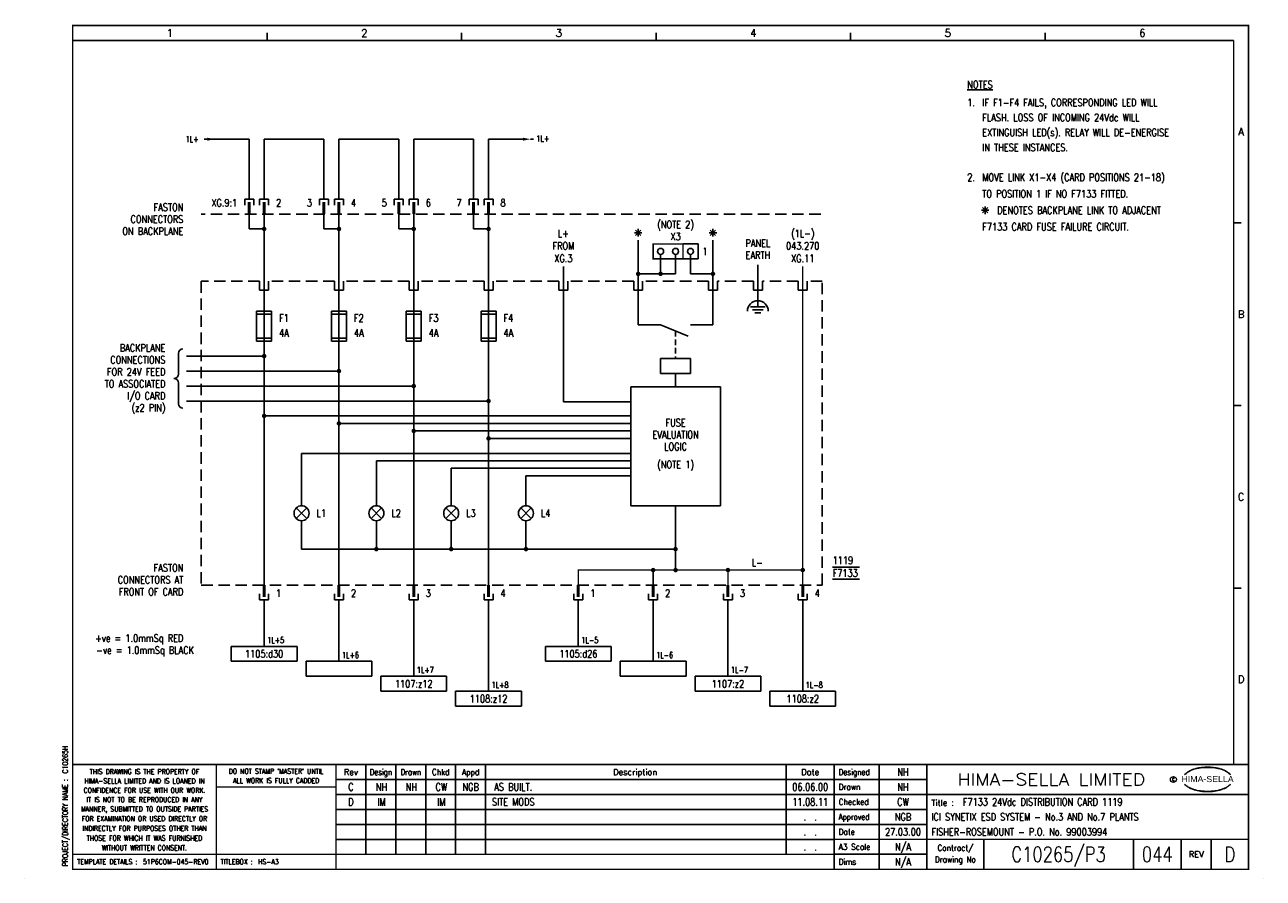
# Model space of a CAD drawing. Extents: x 0 to 414, y 0 to 285.
import ezdxf
from ezdxf.enums import TextEntityAlignment as Align

# ---------------------------------------------------------------- set-up
doc = ezdxf.new("R2010")
doc.units = 0
doc.header["$MEASUREMENT"] = 0
for name, pattern in [('CONTINU', [0]), ('HIDDEN', [9.525, 6.35, -3.175]), ('HIDDENX2', [19.05, 12.7, -6.35])]:
    doc.linetypes.add(name, pattern=pattern)
doc.layers.get('0').update_dxf_attribs({"linetype": 'CONTINUOUS'})
for name, color, linetype in [('COL', 2, 'CONTINU'), ('MCABBLACK-1_0', 4, 'CONTINUOUS'), ('MCABRED-1_0', 4, 'CONTINUOUS'), ('MCABRED-TR-2_5', 4, 'CONTINUOUS'), ('PCABBLACK-1_0', 7, 'CONTINUOUS'), ('PCABRED-1_0', 7, 'CONTINUOUS'), ('PCABRED-TR-2_5', 7, 'CONTINUOUS'), ('ROW', 2, 'CONTINU'), ('SNA', 2, 'CONTINUOUS'), ('TEXT', 2, 'CONTINUOUS'), ('TPOL', 3, 'CONTINUOUS'), ('UPS', 2, 'CONTINUOUS')]:
    doc.layers.add(name, color=color, linetype=linetype)
doc.styles.add('ARIAL', font='ARIAL.TTF', dxfattribs={"height": 2.5})
doc.styles.add('ROMAND', font='ROMAND')
doc.styles.add('ROMANS', font='romans.shx', dxfattribs={"width": 0.8})
doc.styles.add('SYMBOL', font='romans.shx', dxfattribs={"width": 0.8})
doc.styles.add('WIRES', font='ROMANS.shx', dxfattribs={"width": 0.8, "height": 2})

# ---------------------------------------------------------------- blocks, each defined once
blk = doc.blocks.new('EDREV')
at = {"color": 2, "style": 'ROMANS', "width": 0.8}
for tag, p in [('DES', (129.2, 29.25)), ('DRN', (139.2, 29.25)), ('CHKD', (149.2, 29.25)), ('DES', (129.2, 24.25)), ('DRN', (139.2, 24.25)), ('CHKD', (149.2, 24.25)), ('DES', (129.2, 19.25)), ('DRN', (139.2, 19.25)), ('CHKD', (149.2, 19.25)), ('DES', (129.2, 14.25)), ('DRN', (139.2, 14.25)), ('CHKD', (149.2, 14.25)), ('DES', (129.2, 9.25)), ('DRN', (139.2, 9.25)), ('CHKD', (149.2, 9.25))]:
    blk.add_attdef(tag, text='', height=2.5, dxfattribs=at).set_placement(p, align=Align.CENTER)
blk = doc.blocks.new('HS-A3')
at = {"color": 1}
for p, q in [((81, 280), (81, 282.5)), ((146, 280), (146, 282.5)), ((211, 280), (211, 282.5)), ((276, 280), (276, 282.5)), ((341, 280), (341, 282.5)), ((404, 219), (406.5, 219)), ((404, 158), (406.5, 158)), ((404, 97), (406.5, 97)), ((114, 38), (114, 8)), ((124, 8), (124, 38)), ((134, 8), (134, 38)), ((144, 38), (144, 8)), ((154, 38), (154, 8)), ((254.5, 38), (254.5, 8)), ((285.5, 38), (285.5, 3)), ((270.5, 33), (301.5, 33)), ((301.5, 28), (104, 28)), ((104, 23), (301.5, 23)), ((301.5, 18), (104, 18)), ((104, 13), (270.5, 13)), ((320.5, 13), (320.5, 3)), ((370.5, 13), (370.5, 3)), ((386.5, 3), (386.5, 13)), ((396.5, 13), (396.5, 3)), ((301.5, 8), (270.5, 8)), ((0, 0), (0, 0.025)), ((413.9, 0), (413.9, 0.025))]:
    blk.add_line(p, q, dxfattribs=at)
at = {"color": 1, "const_width": 0.5}
blk.add_lwpolyline([(16, 3), (409, 3), (409, 285), (16, 285)], close=True, dxfattribs=at)
for points in [[(16, 280), (404, 280)], [(404, 38), (404, 280)], [(409, 38), (16, 38)], [(64, 3), (64, 38)], [(104, 3), (104, 38)], [(270.5, 38), (270.5, 3)], [(301.5, 3), (301.5, 38)], [(270.5, 33), (104, 33)], [(104, 30.5), (64, 30.5)], [(409, 28), (301.5, 28)], [(270.5, 13), (409, 13)], [(270.5, 8), (16, 8)]]:
    blk.add_lwpolyline(points, dxfattribs=at)
at = {"color": 3, "lineweight": 13}
blk.add_circle((383.8795, 33), 1, dxfattribs=at)
for centre, radius, start, end in [((392.604, 29.3277), 7.2401, 106.0532, 133.5024), ((392.8763, 29.5135), 7.2999, 130.419, 136.057), ((392.1149, 30.6001), 5.9804, 122.244, 131.6154), ((391.752, 31.2819), 5.2104, 111.8206, 122.8668), ((393.7772, 27.1992), 9.7601, 107.5931, 113.9452), ((395.0991, 20.9965), 15.9367, 89.2698, 106.3911), ((394.0978, 26.015), 10.9859, 96.0146, 107.3203), ((395.2933, 18.8099), 18.2818, 92.8917, 97.3734), ((395.2419, 21.3644), 15.7281, 89.7805, 93.1738), ((395.5053, 20.9965), 15.9367, 73.6089, 90.7302), ((395.3626, 21.3644), 15.7281, 86.8262, 90.2195), ((395.3112, 18.8099), 18.2818, 82.6266, 87.1083), ((396.5067, 26.015), 10.9859, 72.6797, 83.9854), ((396.8272, 27.1992), 9.7601, 66.0548, 72.4069), ((398.0005, 29.3277), 7.2401, 46.4976, 73.9468), ((398.8524, 31.2819), 5.2104, 57.1332, 68.1794), ((398.4895, 30.6001), 5.9804, 48.3846, 57.756), ((397.7282, 29.5135), 7.2999, 43.943, 49.581), ((392.8763, 36.545), 7.2999, 223.943, 229.581), ((392.604, 36.7308), 7.2401, 226.4976, 253.9468), ((392.1149, 35.4585), 5.9804, 228.3846, 237.756), ((391.752, 34.7766), 5.2104, 237.1332, 248.1794), ((393.7772, 38.8593), 9.7601, 246.0548, 252.4069), ((395.0991, 45.062), 15.9367, 253.6089, 270.7302), ((394.0978, 40.0435), 10.9859, 252.6797, 263.9854), ((395.2933, 47.2486), 18.2818, 262.6266, 267.1083), ((395.2419, 44.6941), 15.7281, 266.8262, 270.2195), ((395.5053, 45.062), 15.9367, 269.2698, 286.3911), ((395.3626, 44.6941), 15.7281, 269.7805, 273.1738), ((395.3112, 47.2486), 18.2818, 272.8917, 277.3734), ((396.5067, 40.0435), 10.9859, 276.0146, 287.3203), ((396.8272, 38.8593), 9.7601, 287.5931, 293.9452), ((398.0005, 36.7308), 7.2401, 286.0532, 313.5024), ((398.8524, 34.7766), 5.2104, 291.8206, 302.8668), ((398.4895, 35.4585), 5.9804, 302.244, 311.6154), ((397.7282, 36.545), 7.2999, 310.419, 316.057)]:
    blk.add_arc(centre, radius, start, end, dxfattribs=at)
at = {"color": 2, "style": 'ROMAND'}
for s, p in [('1', (48.5, 282.5)), ('2', (113.5, 282.5)), ('3', (178.5, 282.5)), ('4', (243.5, 282.5)), ('5', (308.5, 282.5)), ('6', (373.5, 282.5)), ('A', (406.5, 249.5)), ('B', (406.5, 188.5)), ('C', (406.5, 127.5)), ('D', (406.5, 66.5))]:
    blk.add_text(s, height=2.5, dxfattribs=at).set_placement(p, align=Align.MIDDLE)
at = {"color": 3, "lineweight": 13, "style": 'ROMANS', "width": 0.8}
for s, p in [('HIMA-SELLA LIMITED AND IS LOANED IN', (40, 32.5193)), ('THIS DRAWING IS THE PROPERTY OF', (40, 35.6443)), ("DO NOT STAMP 'MASTER' UNTIL", (84, 35.7693)), ('ALL WORK IS FULLY CADDED', (84, 32.6443)), ('CONFIDENCE FOR USE WITH OUR WORK.', (40, 29.3879)), ('IT IS NOT TO BE REPRODUCED IN ANY', (40, 26.2629)), ('MANNER, SUBMITTED TO OUTSIDE PARTIES', (40, 23.1379)), ('FOR EXAMINATION OR USED DIRECTLY OR', (40, 19.9054)), ('INDIRECTLY FOR PURPOSES OTHER THAN', (40, 16.6554)), ('THOSE FOR WHICH IT WAS FURNISHED', (40, 13.4054)), ('WITHOUT WRITTEN CONSENT.', (40, 10.1554))]:
    blk.add_text(s, height=1.7, dxfattribs=at).set_placement(p, align=Align.MIDDLE_CENTER)
at = {"color": 4, "style": 'ROMAND'}
for s, p in [('Rev', (109, 34.5)), ('Description', (204, 34.5)), ('Date', (262.5, 34.5))]:
    blk.add_text(s, height=2, dxfattribs=at).set_placement(p, align=Align.CENTER)
for s, width, p in [('Design', 0.85, (119, 34.5)), ('Drawn', 0.85, (129, 34.5)), ('Chkd', 0.9, (139, 34.5)), ('Appd', 0.9, (149, 34.5))]:
    blk.add_text(s, height=2, dxfattribs=dict(at, width=width)).set_placement(p, align=Align.CENTER)
for s, width, p in [('Designed', 0.87, (272, 34.5)), ('Drawn', 0.9, (272, 29.5)), ('Checked', 0.9, (272, 24.5)), ('Approved', 0.85, (272, 19.5)), ('Date', 0.9, (272, 14.5)), ('A3 Scale', 0.9, (272, 9.5)), ('Dims', 0.9, (272, 4.5))]:
    blk.add_text(s, height=2, dxfattribs=dict(at, width=width)).set_placement(p)
at = {"color": 1, "style": 'ROMAND', "width": 1.15}
blk.add_text('HIMA-SELLA LIMITED', height=4, dxfattribs=at).set_placement((343.0965, 33), align=Align.MIDDLE)
at = {"color": 3, "lineweight": 13, "style": 'ROMANS', "width": 0.8}
blk.add_text('C', height=1, dxfattribs=at).set_placement((383.8436, 32.5), align=Align.CENTER)
at = {"color": 1, "style": 'ARIAL', "width": 1.05}
blk.add_text('HIMA-SELLA', height=2, dxfattribs=at).set_placement((395.3022, 32.1293), align=Align.CENTER)
at = {"color": 3, "style": 'ROMANS', "width": 0.8}
blk.add_text('PROJECT/DIRECTORY NAME :', height=1.7, rotation=90, dxfattribs=at).set_placement((13.5, 4), align=Align.MIDDLE_LEFT)
at = {"color": 4, "style": 'ROMAND'}
blk.add_text('Title :', height=2, dxfattribs=at).set_placement((303, 24.25))
at = {"color": 4, "style": 'ROMAND', "width": 0.9}
for s, p in [('Contract/', (311, 10)), ('Drawing No', (311, 6))]:
    blk.add_text(s, height=2, dxfattribs=at).set_placement(p, align=Align.MIDDLE)
at = {"color": 4, "style": 'ROMAND'}
blk.add_text('REV', height=2, dxfattribs=at).set_placement((391.5, 8), align=Align.MIDDLE)
at = {"color": 3, "style": 'ROMANS', "width": 0.8}
for s, p in [('TEMPLATE DETAILS :', (17.5, 5.5)), ('TITLEBOX :', (65.5, 5.5)), ('HS-A3', (78, 5.5))]:
    blk.add_text(s, height=1.7, dxfattribs=at).set_placement(p, align=Align.MIDDLE_LEFT)
at = {"layer": 'COL', "style": 'ROMAND', "flags": 9}
for tag, p in [('COL1', (48.5, 282.5)), ('COL2', (113.5, 282.5)), ('COL3', (178.5, 282.5)), ('COL4', (243.5, 282.5)), ('COL5', (308.5, 282.5)), ('COL6', (373.5, 282.5))]:
    blk.add_attdef(tag, p, '', height=2.5, dxfattribs=at)
at = {"layer": 'ROW', "style": 'ROMAND', "flags": 9}
for tag, p in [('ROW1', (406.5, 249.5)), ('ROW2', (406.5, 188.5)), ('ROW3', (406.5, 127.5)), ('ROW4', (406.5, 66.5))]:
    blk.add_attdef(tag, p, '', height=2.5, dxfattribs=at)
at = {"layer": 'UPS', "color": 3, "style": 'ROMANS', "width": 0.8, "flags": 8}
blk.add_attdef('PROJS->NOMPRO', text='', height=1.7, rotation=90, dxfattribs=at).set_placement((13.5, 35), align=Align.MIDDLE_LEFT)
at = {"layer": 'UPS', "style": 'ROMANS', "width": 2.74737, "flags": 8}
blk.add_attdef('PLANOS->MCAN1', text='', height=2.5, rotation=0.069611, dxfattribs=at).set_placement((156, 31.6443), (243, 31.75), align=Align.FIT)
at = {"layer": 'UPS', "style": 'ROMANS', "width": 0.8, "flags": 8}
for tag, height, p in [('PLANOS->VERIF', 2.5, (293.5, 34.25)), ('PLANOS->CANVI1', 2.5, (109, 29.25)), ('PLANOS->NCAN1', 2.5, (149, 29.25)), ('PLANOS->DCAN1', 2.5, (262.5, 29.25)), ('PLANOS->ORIG', 2.5, (293.5, 29.25)), ('PLANOS->CANVI2', 2.5, (109, 24.25)), ('PLANOS->NCAN2', 2.5, (149, 24.25)), ('PLANOS->DCAN2', 2.5, (262.5, 24.25)), ('PLANOS->HECHF', 2.5, (293.5, 24.25)), ('PLANOS->CANVI3', 2.5, (109, 19.25)), ('PLANOS->NCAN3', 2.5, (149, 19.25)), ('PLANOS->DCAN3', 2.5, (262.5, 19.25)), ('PLANOS->HECHD', 2.5, (293.5, 19.25)), ('PLANOS->CANVI4', 2.5, (109, 14.25)), ('PLANOS->NCAN4', 2.5, (149, 14.25)), ('PLANOS->DCAN4', 2.5, (262.5, 14.25)), ('PLANOS->DATACREA', 2.5, (293.5, 14.25)), ('PLANOS->CANVI5', 2.5, (109, 9.25)), ('PLANOS->NCAN5', 2.5, (149, 9.25)), ('PLANOS->DCAN5', 2.5, (262.5, 9.25)), ('PLANOS->NR1', 2.5, (293.5, 9.25)), ('PROJS->DESCPRO3', 5, (345.5, 5.5)), ('PLANOS->PLANO', 5, (378.5, 5.5)), ('PLANOS->USER', 5, (402.75, 5.5)), ('PLANOS->NR2', 2.5, (293.5, 4.25))]:
    blk.add_attdef(tag, text='', height=height, dxfattribs=at).set_placement(p, align=Align.CENTER)
at = {"layer": 'UPS', "style": 'ROMANS', "flags": 8}
for tag, width, p, p2 in [('PLANOS->MCAN2', 2.686765, (156, 26.75), (243, 26.75)), ('PLANOS->MCAN3', 2.686765, (156, 21.75), (243, 21.75)), ('PLANOS->MCAN4', 2.676923, (156, 16.75), (243, 16.75)), ('PLANOS->MCAN5', 2.686765, (156, 11.75), (243, 11.75))]:
    blk.add_attdef(tag, text='', height=2.5, dxfattribs=dict(at, width=width)).set_placement(p, p2, align=Align.FIT)
at = {"layer": 'UPS', "style": 'ROMANS', "width": 0.8, "flags": 8}
blk.add_attdef('PLANOS->DENOM', (313.5, 24.25), '', height=2.5, dxfattribs=at)
at = {"layer": 'UPS', "color": 4, "style": 'ROMANS', "width": 0.8, "flags": 8}
for tag, p in [('PROJS->DESCPRO1', (303, 19.25)), ('PROJS->DESCPRO2', (303, 14.25))]:
    blk.add_attdef(tag, p, '', height=2.5, dxfattribs=at)
at = {"layer": 'UPS', "color": 3, "style": 'ROMANS', "width": 0.8, "flags": 8}
blk.add_attdef('PLANOS->PROTOTIPO', text='', height=1.7, dxfattribs=at).set_placement((39.5, 5.5), align=Align.MIDDLE_LEFT)
at = {"layer": 'UPS', "style": 'ROMANS', "width": 0.8, "flags": 8}
blk.add_attdef('PLANOS->OBS4', text='', height=2.5, dxfattribs=at).set_placement((107, 5.5), align=Align.MIDDLE_LEFT)

msp = doc.modelspace()

# ---------------------------------------------------------------- linework, layer by layer
for p, q in [((63.5, 247), (60, 247)), ((170, 247), (169, 247)), ((73.5, 225), (73.5, 227)), ((76.5, 227), (73.5, 227)), ((76.5, 225), (76.5, 227)), ((78.5, 225), (78.5, 227)), ((78.5, 227), (81.5, 227)), ((81.5, 225), (81.5, 227)), ((98.5, 225), (98.5, 227)), ((101.5, 227), (98.5, 227)), ((101.5, 225), (101.5, 227)), ((103.5, 225), (103.5, 227)), ((103.5, 227), (106.5, 227)), ((106.5, 225), (106.5, 227)), ((123.5, 225), (123.5, 227)), ((126.5, 227), (123.5, 227)), ((126.5, 225), (126.5, 227)), ((128.5, 225), (128.5, 227)), ((128.5, 227), (131.5, 227)), ((131.5, 225), (131.5, 227)), ((148.5, 225), (148.5, 227)), ((151.5, 227), (148.5, 227)), ((151.5, 225), (151.5, 227)), ((153.5, 227), (156.5, 227)), ((153.5, 225), (153.5, 227)), ((156.5, 225), (156.5, 227)), ((75, 217), (75, 222)), ((80, 222), (80, 98)), ((100, 217), (100, 222)), ((105, 222), (105, 98)), ((125, 217), (125, 222)), ((130, 222), (130, 98)), ((150, 217), (150, 222)), ((155, 222), (155, 98)), ((80, 217), (75, 217)), ((105, 217), (100, 217)), ((130, 217), (125, 217)), ((155, 217), (150, 217)), ((203.75, 215.75), (206.25, 215.75)), ((204.1161, 214.8661), (205.8839, 216.6339)), ((205.8839, 214.8661), (204.1161, 216.6339)), ((205, 214.5), (205, 217)), ((228.75, 215.75), (231.25, 215.75)), ((230.8839, 214.8661), (229.1161, 216.6339)), ((229.1161, 214.8661), (230.8839, 216.6339)), ((230, 214.5), (230, 217)), ((205, 185), (205, 213.25)), ((225, 212), (220, 212)), ((225, 207), (225, 212)), ((230, 185), (230, 213.25)), ((212.5, 202), (212.5, 208.5)), ((217.5, 202), (217.5, 208.5)), ((225, 207), (220, 207)), ((222.5, 202), (222.5, 208.5)), ((180, 159.25), (180, 204.5)), ((245, 191), (245, 205)), ((217.5, 202), (205, 202)), ((230, 202), (222.5, 202)), ((242.5, 191), (247.5, 191)), ((77.5, 189.5), (77.5, 179.5)), ((82.5, 189.5), (77.5, 189.5)), ((82.5, 188.5), (77.5, 188.5)), ((82.5, 179.5), (82.5, 189.5)), ((107.5, 189.5), (102.5, 189.5)), ((102.5, 189.5), (102.5, 179.5)), ((107.5, 188.5), (102.5, 188.5)), ((107.5, 179.5), (107.5, 189.5)), ((132.5, 189.5), (127.5, 189.5)), ((127.5, 189.5), (127.5, 179.5)), ((132.5, 188.5), (127.5, 188.5)), ((132.5, 179.5), (132.5, 189.5)), ((157.5, 189.5), (152.5, 189.5)), ((152.5, 189.5), (152.5, 179.5)), ((157.5, 188.5), (152.5, 188.5)), ((157.5, 179.5), (157.5, 189.5)), ((243.25, 190), (246.75, 190)), ((244, 189), (246, 189)), ((212.5, 185), (205, 185)), ((212.5, 185), (221.7501, 181.2006)), ((230, 185), (222.5, 185)), ((77.5, 180.5), (82.5, 180.5)), ((77.5, 179.5), (82.5, 179.5)), ((102.5, 180.5), (107.5, 180.5)), ((102.5, 179.5), (107.5, 179.5)), ((127.5, 180.5), (132.5, 180.5)), ((127.5, 179.5), (132.5, 179.5)), ((152.5, 180.5), (157.5, 180.5)), ((152.5, 179.5), (157.5, 179.5)), ((51.3594, 175.4094), (51.3594, 168.5094)), ((80, 174.5), (54, 174.5)), ((212.5, 173.75), (212.5, 168.75)), ((222.5, 173.75), (212.5, 173.75)), ((222.5, 168.75), (222.5, 173.75)), ((105, 169.5), (54, 169.5)), ((212.5, 168.75), (222.5, 168.75)), ((217.5, 164.25), (217.5, 168.75)), ((51.3594, 158.5906), (51.3594, 165.4906)), ((130, 164.5), (54, 164.5)), ((202.5, 164.25), (202.5, 124.5)), ((232.5, 164.25), (202.5, 164.25)), ((232.5, 124.5), (232.5, 164.25)), ((155, 159.5), (54, 159.5)), ((202.5, 159.25), (180, 159.25)), ((80, 154.5), (202.5, 154.5)), ((105, 152), (202.5, 152)), ((130, 149.5), (202.5, 149.5)), ((155, 147), (202.5, 147)), ((92.5, 142), (92.5, 124.5)), ((92.5, 142), (202.5, 142)), ((117.5, 139.5), (117.5, 124.5)), ((117.5, 139.5), (202.5, 139.5)), ((142.5, 137), (142.5, 124.5)), ((142.5, 137), (202.5, 137)), ((167.5, 134.5), (167.5, 124.5)), ((167.5, 134.5), (202.5, 134.5)), ((202.5, 124.5), (232.5, 124.5)), ((217.5, 124.5), (217.5, 103)), ((90.7322, 123.7678), (94.2678, 120.2322)), ((90.7322, 120.2322), (94.2678, 123.7678)), ((115.7322, 123.7678), (119.2678, 120.2322)), ((115.7322, 120.2322), (119.2678, 123.7678)), ((140.7322, 123.7678), (144.2678, 120.2322)), ((140.7322, 120.2322), (144.2678, 123.7678)), ((165.7322, 123.7678), (169.2678, 120.2322)), ((165.7322, 120.2322), (169.2678, 123.7678)), ((92.5, 119.5), (92.5, 110)), ((117.5, 119.5), (117.5, 110)), ((142.5, 119.5), (142.5, 110)), ((167.5, 119.5), (167.5, 110)), ((92.5, 110), (217.5, 110)), ((270, 104), (279, 104)), ((270, 100), (279, 100)), ((78.5, 95), (78.5, 93)), ((78.5, 93), (81.5, 93)), ((81.5, 95), (81.5, 93)), ((103.5, 95), (103.5, 93)), ((103.5, 93), (106.5, 93)), ((106.5, 95), (106.5, 93)), ((128.5, 95), (128.5, 93)), ((128.5, 93), (131.5, 93)), ((131.5, 95), (131.5, 93)), ((153.5, 95), (153.5, 93)), ((153.5, 93), (156.5, 93)), ((156.5, 95), (156.5, 93)), ((183.5, 95), (183.5, 93)), ((183.5, 93), (186.5, 93)), ((186.5, 95), (186.5, 93)), ((208.5, 95), (208.5, 93)), ((208.5, 93), (211.5, 93)), ((211.5, 95), (211.5, 93)), ((233.5, 95), (233.5, 93)), ((233.5, 93), (236.5, 93)), ((236.5, 95), (236.5, 93)), ((258.5, 95), (258.5, 93)), ((258.5, 93), (261.5, 93)), ((261.5, 95), (261.5, 93)), ((91, 77.5), (69, 77.5)), ((69, 77.5), (69, 72.5)), ((91, 72.5), (91, 77.5)), ((196, 77.5), (174, 77.5)), ((174, 77.5), (174, 72.5)), ((196, 72.5), (196, 77.5)), ((69, 72.5), (91, 72.5)), ((116, 72.5), (94, 72.5)), ((94, 72.5), (94, 67.5)), ((116, 67.5), (116, 72.5)), ((174, 72.5), (196, 72.5)), ((221, 72.5), (199, 72.5)), ((199, 72.5), (199, 67.5)), ((221, 67.5), (221, 72.5)), ((94, 67.5), (116, 67.5)), ((141, 67.5), (119, 67.5)), ((119, 67.5), (119, 62.5)), ((141, 62.5), (141, 67.5)), ((199, 67.5), (221, 67.5)), ((246, 67.5), (224, 67.5)), ((224, 67.5), (224, 62.5)), ((246, 62.5), (246, 67.5)), ((119, 62.5), (141, 62.5)), ((144, 62.5), (144, 57.5)), ((166, 62.5), (144, 62.5)), ((166, 57.5), (166, 62.5)), ((224, 62.5), (246, 62.5)), ((249, 62.5), (249, 57.5)), ((271, 62.5), (249, 62.5)), ((271, 57.5), (271, 62.5)), ((144, 57.5), (166, 57.5)), ((249, 57.5), (271, 57.5))]:
    msp.add_line(p, q)
at = {"linetype": 'HIDDENX2', "ltscale": 0.3}
msp.add_line((266, 222), (59, 222), dxfattribs=at)
at = {"linetype": 'HIDDEN', "ltscale": 0.3}
msp.add_line((217.5, 182.9463), (217.5, 173.75), dxfattribs=at)
for points, const_width in [([(75, 226), (75, 222)], 1), ([(80, 226), (80, 222)], 1), ([(100, 226), (100, 222)], 1), ([(105, 226), (105, 222)], 1), ([(125, 226), (125, 222)], 1), ([(130, 226), (130, 222)], 1), ([(150, 226), (150, 222)], 1), ([(155, 226), (155, 222)], 1), ([(260, 98), (260, 204.5)], 0.5), ([(260, 103), (185, 103), (185, 98)], 0.5), ([(210, 98), (210, 103)], 0.5), ([(235, 98), (235, 103)], 0.5), ([(80, 94), (80, 98)], 1), ([(105, 94), (105, 98)], 1), ([(130, 94), (130, 98)], 1), ([(155, 94), (155, 98)], 1), ([(185, 94), (185, 98)], 1), ([(210, 94), (210, 98)], 1), ([(235, 94), (235, 98)], 1), ([(260, 94), (260, 98)], 1)]:
    msp.add_lwpolyline(points, dxfattribs=dict(const_width=const_width))
at = {"const_width": 0.75}
for points in [[(79.625, 217, 1), (80.375, 217, 1)], [(104.625, 217, 1), (105.375, 217, 1)], [(129.625, 217, 1), (130.375, 217, 1)], [(154.625, 217, 1), (155.375, 217, 1)], [(204.625, 202, 1), (205.375, 202, 1)], [(212.125, 202, 1), (212.875, 202, 1)], [(229.625, 202, 1), (230.375, 202, 1)], [(79.625, 174.5, 1), (80.375, 174.5, 1)], [(104.625, 169.5, 1), (105.375, 169.5, 1)], [(129.625, 164.5, 1), (130.375, 164.5, 1)], [(154.625, 159.5, 1), (155.375, 159.5, 1)], [(79.625, 154.5, 1), (80.375, 154.5, 1)], [(104.625, 152, 1), (105.375, 152, 1)], [(129.625, 149.5, 1), (130.375, 149.5, 1)], [(154.625, 147, 1), (155.375, 147, 1)], [(117.125, 110, 1), (117.875, 110, 1)], [(142.125, 110, 1), (142.875, 110, 1)], [(167.125, 110, 1), (167.875, 110, 1)], [(217.125, 110, 1), (217.875, 110, 1)], [(209.625, 103, 1), (210.375, 103, 1)], [(217.125, 103, 1), (217.875, 103, 1)], [(234.625, 103, 1), (235.375, 103, 1)], [(259.625, 103, 1), (260.375, 103, 1)]]:
    msp.add_lwpolyline(points, format="xyb", close=True, dxfattribs=at)
at = {"const_width": 0.5}
msp.add_lwpolyline([(220, 207), (210, 207), (210, 212), (220, 212)], close=True, dxfattribs=at)
at = {"linetype": 'HIDDENX2', "ltscale": 0.3}
msp.add_lwpolyline([(153.5, 196.5), (153.5, 199.5), (131.5, 199.5), (131.5, 196.5), (128.5, 196.5), (128.5, 199.5), (106.5, 199.5), (106.5, 196.5), (103.5, 196.5), (103.5, 199.5), (81.5, 199.5), (81.5, 196.5), (78.5, 196.5), (78.5, 199.5), (59, 199.5), (59, 98), (266.5, 98), (266.5, 199.5), (261.5, 199.5), (261.5, 196.5), (258.5, 196.5), (258.5, 199.5), (246.5, 199.5), (246.5, 196.5), (243.5, 196.5), (243.5, 199.5), (231.5, 199.5), (231.5, 196.5), (228.5, 196.5), (228.5, 199.5), (206.5, 199.5), (206.5, 196.5), (203.5, 196.5), (203.5, 199.5), (181.5, 199.5), (181.5, 196.5), (178.5, 196.5), (178.5, 199.5), (156.5, 199.5), (156.5, 196.5)], close=True, dxfattribs=at)
for centre, radius in [((212.5, 209.5), 1), ((217.5, 209.5), 1), ((222.5, 209.5), 1), ((92.5, 122), 2.5), ((117.5, 122), 2.5), ((142.5, 122), 2.5), ((167.5, 122), 2.5)]:
    msp.add_circle(centre, radius)
for centre, radius, start, end in [((245, 189.5), 3.5, 0, 180), ((52.8687, 175.4094), 1.5094, 90, 180), ((49.85, 168.5094), 1.5094, 270, 0), ((49.85, 165.4906), 1.5094, 0, 90), ((52.8687, 158.5906), 1.5094, 180, 270)]:
    msp.add_arc(centre, radius, start, end)
for points in [[(61, 247.5), (61, 246.5), (63.5, 247)], [(166.5, 247.5), (166.5, 246.5), (169, 247)]]:
    msp.add_solid(points)
at = {"layer": 'PCABBLACK-1_0'}
for p, q in [((185, 93), (185, 78)), ((210, 93), (210, 73)), ((235, 93), (235, 68)), ((260, 93), (260, 63)), ((185, 78), (185, 77.5)), ((210, 73), (210, 72.5)), ((235, 68), (235, 67.5)), ((260, 63), (260, 62.5))]:
    msp.add_line(p, q, dxfattribs=at)
at = {"layer": 'PCABRED-1_0'}
for p, q in [((80, 78), (80, 93)), ((105, 73), (105, 93)), ((130, 68), (130, 93)), ((155, 63), (155, 93)), ((80, 77.5), (80, 78)), ((105, 72.5), (105, 73)), ((130, 67.5), (130, 68)), ((155, 62.5), (155, 63))]:
    msp.add_line(p, q, dxfattribs=at)
at = {"layer": 'PCABRED-TR-2_5'}
for p, q in [((63.5, 247), (66, 247)), ((66, 247), (75, 247)), ((75, 227), (75, 247)), ((80, 227), (80, 247)), ((80, 247), (88, 247)), ((88, 247), (100, 247)), ((100, 227), (100, 247)), ((105, 227), (105, 247)), ((105, 247), (113, 247)), ((113, 247), (125, 247)), ((125, 227), (125, 247)), ((130, 227), (130, 247)), ((130, 247), (138, 247)), ((138, 247), (150, 247)), ((150, 227), (150, 247)), ((155, 227), (155, 247)), ((155, 247), (158, 247)), ((158, 247), (166.5, 247))]:
    msp.add_line(p, q, dxfattribs=at)
at = {"layer": 'TEXT'}
for p, q in [((321.8839, 222.3661), (320.1161, 224.1339)), ((320.1161, 222.3661), (321.8839, 224.1339)), ((321, 222), (321, 224.5)), ((319.75, 223.25), (322.25, 223.25))]:
    msp.add_line(p, q, dxfattribs=at)

# ---------------------------------------------------------------- block references
msp.add_blockref('HS-A3', (0, 0)).add_auto_attribs({'PROJS->NOMPRO': 'C10265H', 'PLANOS->PROTOTIPO': '51P6COM-045-REV0', 'PLANOS->NCAN1': 'NGB', 'PLANOS->CANVI2': 'D', 'PLANOS->CANVI1': 'C', 'PROJS->DESCPRO3': 'C10265/P3', 'PLANOS->DATACREA': '27.03.00', 'PLANOS->DCAN5': '.  .', 'PLANOS->DCAN2': '11.08.11', 'PLANOS->DCAN3': '.  .', 'PLANOS->DCAN4': '.  .', 'PLANOS->DCAN1': '06.06.00', 'PLANOS->NR1': 'N/A', 'PLANOS->NR2': 'N/A', 'PROJS->DESCPRO1': 'ICI SYNETIX ESD SYSTEM - No.3 AND No.7 PLANTS', 'PROJS->DESCPRO2': 'FISHER-ROSEMOUNT - P.O. No. 99003994', 'PLANOS->ORIG': 'NH', 'PLANOS->HECHD': 'NGB', 'PLANOS->HECHF': 'CW', 'PLANOS->VERIF': 'NH', 'PLANOS->DENOM': 'F7133 24Vdc DISTRIBUTION CARD 1119', 'PLANOS->USER': 'D', 'PLANOS->PLANO': '044'})
ref = msp.add_blockref('EDREV', (-10, 0))
ref.add_attrib('DES', 'NH', dxfattribs={"color": 2, "height": 2.5, "style": 'ROMANS', "width": 0.8}).set_placement((119.2, 29.25), align=Align.CENTER)
ref.add_attrib('DRN', 'NH', dxfattribs={"color": 2, "height": 2.5, "style": 'ROMANS', "width": 0.8}).set_placement((129.2, 29.25), align=Align.CENTER)
ref.add_attrib('CHKD', 'CW', dxfattribs={"color": 2, "height": 2.5, "style": 'ROMANS', "width": 0.8}).set_placement((139.2, 29.25), align=Align.CENTER)
ref.add_attrib('DES', 'IM', dxfattribs={"color": 2, "height": 2.5, "style": 'ROMANS', "width": 0.8}).set_placement((119.2, 24.25), align=Align.CENTER)
ref.add_attrib('CHKD', 'IM', dxfattribs={"color": 2, "height": 2.5, "style": 'ROMANS', "width": 0.8}).set_placement((139.2, 24.25), align=Align.CENTER)

# ---------------------------------------------------------------- texts
at = {"layer": 'MCABBLACK-1_0', "style": 'WIRES', "width": 0.8}
for s, p in [('1L-5', (186, 78)), ('1L-6', (211, 73)), ('1L-7', (236, 68)), ('1L-8', (261, 63))]:
    msp.add_text(s, height=2, dxfattribs=at).set_placement(p, align=Align.BOTTOM_LEFT)
at = {"layer": 'MCABRED-1_0', "style": 'WIRES', "width": 0.8}
for s, p in [('1L+5', (81, 78)), ('1L+6', (106, 73)), ('1L+7', (131, 68)), ('1L+8', (156, 63))]:
    msp.add_text(s, height=2, dxfattribs=at).set_placement(p, align=Align.BOTTOM_LEFT)
at = {"layer": 'MCABRED-TR-2_5', "style": 'WIRES', "width": 0.8}
for p in [(53.7466, 245.4486), (170.9762, 245.6489)]:
    msp.add_text('1L+', height=2, dxfattribs=at).set_placement(p, align=Align.BOTTOM_LEFT)
at = {"layer": 'SNA', "style": 'SYMBOL', "width": 0.8}
msp.add_attdef('1119', (270, 105), '', height=2.5, dxfattribs=at)
at = {"layer": 'TEXT', "style": 'ROMANS', "width": 0.8}
for s, p in [('%%uNOTES', (315, 264)), ('1.', (315, 258)), ('IF F1-F4 FAILS, CORRESPONDING LED WILL', (320, 258)), ('FLASH. LOSS OF INCOMING 24Vdc WILL', (320, 253)), ('EXTINGUISH LED(s). RELAY WILL DE-ENERGISE', (320, 248)), ('IN THESE INSTANCES.', (320, 243)), ('2.', (315, 233)), ('MOVE LINK X1-X4 (CARD POSITIONS 21-18)', (320, 233)), ('TO POSITION 1 IF NO F7133 FITTED.', (320, 227.5)), ('2', (84, 224.5)), ('4', (109, 224.5)), ('6', (134, 224.5)), ('8', (159, 224.5)), ('DENOTES BACKPLANE LINK TO ADJACENT', (325, 222)), ('F7133 CARD FUSE FAILURE CIRCUIT.', (320, 216.5)), ('1', (226.5, 208.25)), ('F1', (85, 186)), ('F2', (110, 186)), ('F3', (135, 186)), ('F4', (160, 186)), ('4A', (85, 181)), ('4A', (110, 181)), ('4A', (135, 181)), ('4A', (160, 181)), ('L-', (243, 104.25)), ('F7133', (270, 100.75)), ('1', (84, 94)), ('2', (109, 94)), ('3', (134, 94)), ('4', (159, 94)), ('1', (189, 94)), ('2', (214, 94)), ('3', (239, 94)), ('4', (264, 94))]:
    msp.add_text(s, height=2.5, dxfattribs=at).set_placement(p)
for s, p in [('FASTON', (53, 223)), ('XG.9:1', (71, 224.5)), ('3', (96, 224.5)), ('5', (121, 224.5)), ('7', (146, 224.5)), ('CONNECTORS', (53, 219)), ('ON BACKPLANE', (53, 215)), ('BACKPLANE', (47, 176)), ('CONNECTIONS', (47, 172)), ('FOR 24V FEED', (47, 168)), ('TO ASSOCIATED', (47, 164)), ('I/O CARD', (47, 160)), ('(z2 PIN)', (47, 156)), ('FASTON', (53, 102.5)), ('CONNECTORS AT', (53, 98.5)), ('FRONT OF CARD', (53, 94.5)), ('+ve = 1.0mmSq RED', (53, 78.9788)), ('-ve = 1.0mmSq BLACK', (56.5607, 74.9788))]:
    msp.add_text(s, height=2.5, dxfattribs=at).set_placement(p, align=Align.RIGHT)
for s, p in [('(NOTE 2)', (217.5, 217.25)), ('L+', (180, 214.25)), ('X3', (217.5, 213.25)), ('(1L-)', (260, 214.25)), ('FROM', (180, 210.0833)), ('PANEL', (245, 211)), ('043.270', (260, 210.0833)), ('XG.3', (180, 205.9167)), ('EARTH', (245, 207)), ('XG.11', (260, 205.9167)), ('FUSE', (217.5, 151)), ('EVALUATION', (217.5, 147)), ('LOGIC', (217.5, 143)), ('(NOTE 1)', (217.5, 137))]:
    msp.add_text(s, height=2.5, dxfattribs=at).set_placement(p, align=Align.CENTER)
for s, p in [('L1', (97.5, 122)), ('L2', (122.5, 122)), ('L3', (147.5, 122)), ('L4', (172.5, 122))]:
    msp.add_text(s, height=2.5, dxfattribs=at).set_placement(p, align=Align.MIDDLE_LEFT)
for s, p in [('1105:d30', (80, 75)), ('1105:d26', (185, 75)), ('1107:z12', (130, 65)), ('1107:z2', (235, 65)), ('1108:z12', (155, 60)), ('1108:z2', (260, 60)), ('AS BUILT.', (163.2523, 30.5103)), ('SITE MODS', (163.2523, 25.5103))]:
    msp.add_text(s, height=2.5, dxfattribs=at).set_placement(p, align=Align.MIDDLE)
at = {"layer": 'TPOL', "style": 'ROMANS', "flags": 8}
msp.add_attdef('CN1', text='1', height=0.0025, dxfattribs=at).set_placement((63, 247), align=Align.MIDDLE_RIGHT)
msp.add_attdef('CN1', (166.5, 247), '1', height=0.0025, dxfattribs=at)

doc.saveas('drawing.dxf')
